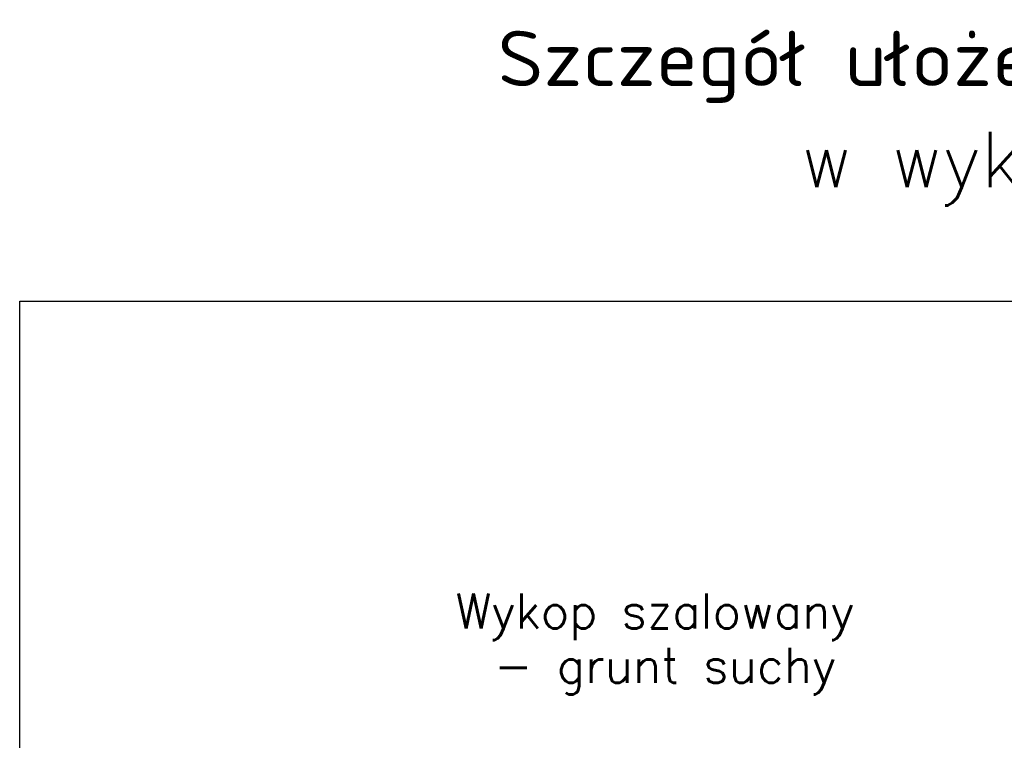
# Model space of a CAD drawing. Extents: x 10053 to 10263, y 5337 to 5664.
# Tile 8 of 14: x 10053 to 10159, y 5586 to 5664. Entities that reach past the tile are written whole.
import ezdxf

# ---------------------------------------------------------------- set-up
doc = ezdxf.new("R2010")
doc.units = 0
doc.header["$LTSCALE"] = 0.01
doc.layers.get('DEFPOINTS').update_dxf_attribs({"linetype": 'CONTINUOUS'})
doc.layers.add('NAPISY', color=7, linetype='CONTINUOUS')
doc.styles.add('ROMANS', font='ROMANS')

msp = doc.modelspace()

# ---------------------------------------------------------------- linework, layer by layer
at = {"layer": 'DEFPOINTS'}
for p, q in [((10052.6, 5336.75), (10052.6, 5633.75)), ((10052.6, 5633.75), (10262.6, 5633.75))]:
    msp.add_line(p, q, dxfattribs=at)

# ---------------------------------------------------------------- texts
at = {"layer": 'NAPISY', "color": 7, "style": 'ROMANS'}
for s, height, p in [('Szczegół ułożenia kanałów', 6, (10104.36, 5657.06)), ('w wykopach', 6, (10137.13, 5646.12)), ('Wykop szalowany', 3.7752, (10099.8, 5598.31)), ('- grunt suchy', 3.7752, (10103.96, 5592.42))]:
    msp.add_text(s, height=height, dxfattribs=at).set_placement(p)

doc.saveas('drawing.dxf')
